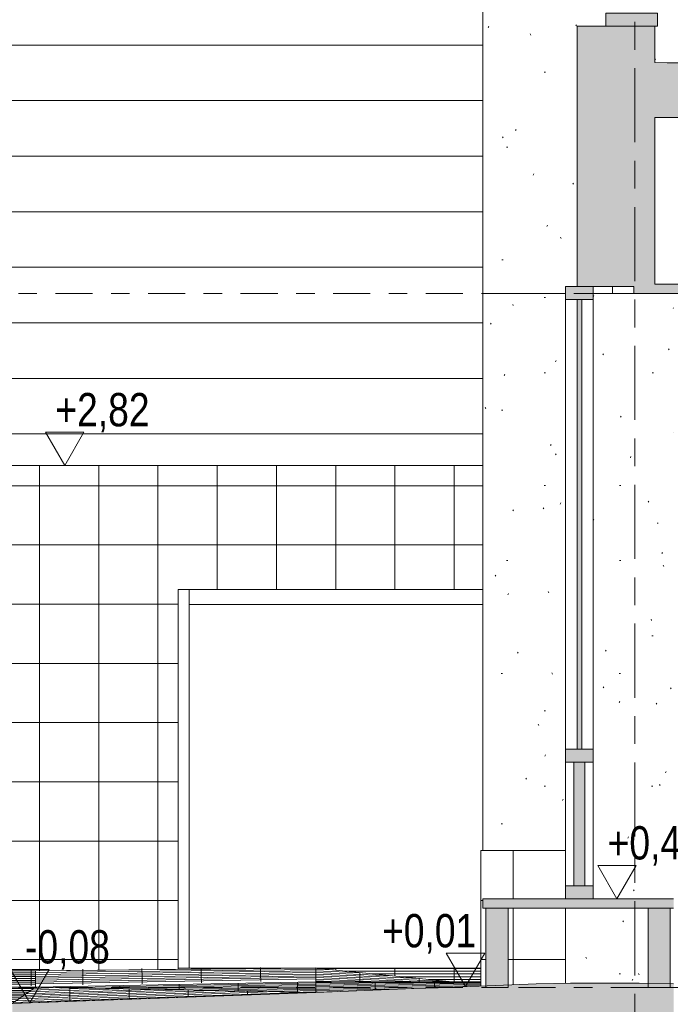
# Model space of a CAD drawing. Header units: metres. Extents: x 2 to 230, y -14 to 869.
# Tile 14 of 71: x 40.95 to 44.46, y -2.89 to 2.43. Entities that reach past the tile are written whole.
import ezdxf

# ---------------------------------------------------------------- set-up
doc = ezdxf.new("R2010")
doc.units = ezdxf.units.M
doc.linetypes.add('_Ebene_', pattern=[0.4, 0.2, -0.1, 0, -0.1])
doc.linetypes.add('_Rasterlinie_', pattern=[0.75, 0.4, -0.1, 0.15, -0.1])
for name, color, linetype, lineweight in [('A_Ebenen', 50, 'Continuous', 5), ('A_Fassade', 113, 'Continuous', 5), ('A_Geschossdecken', 7, 'Continuous', 5), ('A_Geschossdecken_Oberflächenschraffur', 7, 'Continuous', 5), ('A_Geschossdecken_Schraffur', 7, 'Continuous', 5), ('A_Hoehenkoten', 124, 'Continuous', 5), ('A_Linien_Feine Linien', 7, 'Continuous', 5), ('A_Raster', 128, 'Continuous', 5), ('A_Stuetze-Gr', 151, 'Continuous', 5), ('A_Wand', 244, 'Continuous', 5), ('A_Wand_Schraff', 1, 'Continuous', 5), ('A_Wände_Oberflächenschraffur', 244, 'Continuous', 5)]:
    doc.layers.add(name, color=color, linetype=linetype, lineweight=lineweight)
doc.styles.add('Arial', font='arial.ttf', dxfattribs={"width": 0.8, "height": 0.18})
pattern_1 = [(0, (0.09525, 18.796), (0.813, 0.203), [0.007, -0.603, 0.007, -0.603, -3.251]), (0, (0.09525, 18.796), (0.813, 0.203), [-1.219, 0.007, -1.212, 0.007, -0.603, -1.422]), (0, (0.09525, 18.796), (0.813, 0.203), [-3.048, 0.007, -0.4, 0.007, -1.009]), (120, (0.40025, 18.897), (-0.58230316, 0.60257865), [0.007, -0.603, 0.007, -0.603, -3.251]), (120, (0.40025, 18.897), (-0.58230316, 0.60257865), [-1.219, 0.007, -1.212, 0.007, -0.603, -1.422]), (120, (0.40025, 18.897), (-0.58230316, 0.60257865), [-3.048, 0.007, -0.4, 0.007, -1.009]), (240, (0.50225, 19.304), (-0.23069684, -0.80557865), [0.007, -0.603, 0.007, -0.603, -3.251]), (240, (0.50225, 19.304), (-0.23069684, -0.80557865), [-1.219, 0.007, -1.212, 0.007, -0.603, -1.422]), (240, (0.50225, 19.304), (-0.23069684, -0.80557865), [-3.048, 0.007, -0.4, 0.007, -1.009])]
pattern_2 = [(0, (0.09525, 18.796), (0, 0.32), []), (90, (0.09525, 18.796), (-0.32, 2e-17), [])]
pattern_3 = [(0, (0.09525, 18.796), (0, 0.3), [])]
pattern_4 = [(0, (0.09425, 18.796), (0, 0.32), []), (90, (0.09425, 18.796), (-0.32, 2e-17), [])]
pattern_5 = [(0, (0.095247, -3.021), (0, 0.015), []), (90, (0.09525, -3.021), (-0.32, 2e-17), [])]
pattern_6 = [(0, (0.0952466, -2.795), (0, 0.002), []), (90, (0.09525, -2.795), (-0.32, 2e-17), [])]
pattern_7 = [(1.346, (0.6282466, -3.853), (-0.0001644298, 0.0069980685), []), (90, (0.62825, -3.853), (-0.32, -0.008), [])]
pattern_8 = [(357.612, (-0.733753, -1.089), (0.0003749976, 0.0089921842), []), (90, (-0.73375, -1.089), (-0.32, 0.013), [])]
pattern_9 = [(1.104, (0.5292466, -3.677), (-0.0001348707, 0.0069987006), []), (90, (0.52925, -3.677), (-0.32, -0.006), [])]
pattern_10 = [(359.907, (0.060247, -2.874), (1.62316e-05, 0.0099999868), []), (90, (0.06025, -2.874), (-0.32, 0.001), [])]
pattern_11 = [(1.989, (0.899247, -4.328), (-0.0003123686, 0.0089945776), []), (90, (0.89925, -4.328), (-0.32, -0.011), [])]

# ---------------------------------------------------------------- blocks, each defined once
blk = doc.blocks.new('System Panel - Solid-8069820-G')
at = {"layer": 'A_Fassade', "lineweight": 9}
blk.add_hatch(color=253, dxfattribs=at).paths.add_polyline_path([(0.4894, -2.2451), (0.5494, -2.2451), (0.5494, -1.5771), (0.4894, -1.5771)], flags=0)
at = {"layer": 'A_Fassade', "color": 250, "lineweight": 9}
for p, q in [((0.5494, -1.5771), (0.4894, -1.5771)), ((0.4894, -1.5771), (0.4894, -2.2451)), ((0.5494, -2.2451), (0.5494, -1.5771)), ((0.4894, -2.2451), (0.5494, -2.2451))]:
    blk.add_line(p, q, dxfattribs=at)
blk = doc.blocks.new('System Panel - Glazed center-8069937-G')
at = {"layer": 'A_Fassade', "lineweight": 9}
blk.add_hatch(color=253, dxfattribs=at).paths.add_polyline_path([(0.5069, -1.5071), (0.5319, -1.5071), (0.5319, 0.9229), (0.5069, 0.9229)], flags=0)
at = {"layer": 'A_Fassade', "color": 250, "lineweight": 9}
for p, q in [((0.5319, 0.9229), (0.5069, 0.9229)), ((0.5069, 0.9229), (0.5069, -1.5071)), ((0.5319, -1.5071), (0.5319, 0.9229)), ((0.5069, -1.5071), (0.5319, -1.5071))]:
    blk.add_line(p, q, dxfattribs=at)
blk = doc.blocks.new('Rectangular Mullion - 70mm x 160mm-8069822-G')
at = {"layer": 'A_Fassade', "lineweight": 9}
blk.add_hatch(color=253, dxfattribs=at).paths.add_polyline_path([(0.5944, 0.9229), (0.5944, 0.9929), (0.4444, 0.9929), (0.4444, 0.9229)], flags=0)
at = {"layer": 'A_Fassade', "color": 250, "lineweight": 9}
for p, q in [((0.5944, 0.9929), (0.4444, 0.9929)), ((0.4444, 0.9929), (0.4444, 0.9229)), ((0.5944, 0.9229), (0.5944, 0.9929)), ((0.4444, 0.9229), (0.5944, 0.9229))]:
    blk.add_line(p, q, dxfattribs=at)
blk = doc.blocks.new('Rectangular Mullion - 70mm x 160mm-8069824-G')
at = {"layer": 'A_Fassade', "lineweight": 9}
blk.add_hatch(color=253, dxfattribs=at).paths.add_polyline_path([(0.5944, -2.3151), (0.5944, -2.2451), (0.4444, -2.2451), (0.4444, -2.3151)], flags=0)
at = {"layer": 'A_Fassade', "color": 250, "lineweight": 9}
for p, q in [((0.5944, -2.2451), (0.4444, -2.2451)), ((0.4444, -2.2451), (0.4444, -2.3151)), ((0.5944, -2.3151), (0.5944, -2.2451)), ((0.4444, -2.3151), (0.5944, -2.3151))]:
    blk.add_line(p, q, dxfattribs=at)
blk = doc.blocks.new('Rectangular Mullion - 70mm x 160mm-8069825-G')
at = {"layer": 'A_Fassade', "color": 250, "lineweight": 9}
for p, q in [((0.4444, -1.5771), (0.4444, -2.2451)), ((0.5944, -1.5771), (0.5944, -2.2451))]:
    blk.add_line(p, q, dxfattribs=at)
blk = doc.blocks.new('Rectangular Mullion - 70mm x 160mm-8069826-G')
at = {"layer": 'A_Fassade', "color": 250, "lineweight": 9}
for p, q in [((0.4444, 0.9229), (0.4444, -1.5071)), ((0.5944, 0.9229), (0.5944, -1.5071))]:
    blk.add_line(p, q, dxfattribs=at)
blk = doc.blocks.new('Rectangular Mullion - 70mm x 160mm-8069829-G')
at = {"layer": 'A_Fassade', "lineweight": 9}
blk.add_hatch(color=253, dxfattribs=at).paths.add_polyline_path([(0.5944, -1.5771), (0.5944, -1.5071), (0.4444, -1.5071), (0.4444, -1.5771)], flags=0)
at = {"layer": 'A_Fassade', "color": 250, "lineweight": 9}
for p, q in [((0.5944, -1.5071), (0.4444, -1.5071)), ((0.4444, -1.5071), (0.4444, -1.5771)), ((0.5944, -1.5771), (0.5944, -1.5071)), ((0.4444, -1.5771), (0.5944, -1.5771))]:
    blk.add_line(p, q, dxfattribs=at)
blk = doc.blocks.new('System Panel - Opening-8069970-G')
at = {"layer": 'A_Fassade', "color": 250, "lineweight": 9}
blk.add_line((-0.0023, -0.7251), (-1.5873, -0.7251), dxfattribs=at)
blk = doc.blocks.new('Rectangular Mullion - 80mm x 80mm-8069972-G')
at = {"layer": 'A_Fassade', "color": 250, "lineweight": 9}
blk.add_line((-1.5873, -0.7251), (-0.0023, -0.7251), dxfattribs=at)
blk = doc.blocks.new('Rectangular Mullion - 60mm x 80mm-8069973-G')
at = {"layer": 'A_Fassade', "color": 250, "lineweight": 9}
blk.add_line((-1.5873, -2.6901), (-1.5873, -0.6451), dxfattribs=at)
blk = doc.blocks.new('Rectangular Mullion - 70mm x 280mm_2-8070022-G')
at = {"layer": 'A_Fassade', "lineweight": 9}
blk.add_hatch(color=253, dxfattribs=at).paths.add_polyline_path([(0.9419, 2.3986), (0.9419, 2.4686), (0.6619, 2.4686), (0.6619, 2.3986)], flags=0)
at = {"layer": 'A_Fassade', "color": 250, "lineweight": 9}
for p, q in [((0.9419, 2.4686), (0.6619, 2.4686)), ((0.6619, 2.4686), (0.6619, 2.3986)), ((0.9419, 2.3986), (0.9419, 2.4686)), ((0.6619, 2.3986), (0.9419, 2.3986))]:
    blk.add_line(p, q, dxfattribs=at)
blk = doc.blocks.new('FP_26-G')
at = {"layer": 'A_Geschossdecken_Oberflächenschraffur', "color": 9}
for p, q in [((-6.102, -2.6999), (-5.365, -2.7009)), ((-6.102, -2.6999), (-5.365, -2.7009)), ((-6.102, -2.71), (-5.365, -2.711)), ((-6.102, -2.71), (-5.365, -2.711)), ((-5.9621, -2.7798), (-5.962, -2.6928)), ((-5.9621, -2.7798), (-5.962, -2.6928)), ((-5.6421, -2.7803), (-5.642, -2.6932)), ((-5.6421, -2.7803), (-5.642, -2.6932)), ((-4.9105, -2.7015), (-2.419, -2.7049)), ((-4.9105, -2.7015), (-2.419, -2.7049)), ((-4.9105, -2.7116), (-2.419, -2.7152)), ((-4.9105, -2.7116), (-2.419, -2.7152)), ((-4.6821, -2.7819), (-4.682, -2.6945)), ((-4.6821, -2.7819), (-4.682, -2.6945)), ((-4.3621, -2.7824), (-4.362, -2.695)), ((-4.3621, -2.7824), (-4.362, -2.695)), ((-4.0421, -2.7829), (-4.042, -2.6954)), ((-4.0421, -2.7829), (-4.042, -2.6954)), ((-3.7221, -2.7835), (-3.722, -2.6958)), ((-3.7221, -2.7835), (-3.722, -2.6958)), ((-3.4021, -2.784), (-3.402, -2.6963)), ((-3.4021, -2.784), (-3.402, -2.6963)), ((-3.0821, -2.7845), (-3.082, -2.6967)), ((-3.0821, -2.7845), (-3.082, -2.6967)), ((-2.7621, -2.785), (-2.762, -2.6971)), ((-2.7621, -2.785), (-2.762, -2.6971)), ((-2.4421, -2.7856), (-2.442, -2.6976)), ((-2.4421, -2.7856), (-2.442, -2.6976)), ((-6.102, -2.7201), (-5.365, -2.7211)), ((-6.102, -2.7201), (-5.365, -2.7211)), ((-6.102, -2.7302), (-5.365, -2.7313)), ((-6.102, -2.7302), (-5.365, -2.7313)), ((-6.102, -2.7403), (-5.365, -2.7414)), ((-6.102, -2.7403), (-5.365, -2.7414)), ((-6.102, -2.7504), (-5.365, -2.7515)), ((-6.102, -2.7504), (-5.365, -2.7515)), ((-6.102, -2.7605), (-5.365, -2.7617)), ((-6.102, -2.7605), (-5.365, -2.7617)), ((-4.9105, -2.7218), (-2.419, -2.7254)), ((-4.9105, -2.7218), (-2.419, -2.7254)), ((-4.9105, -2.7319), (-2.419, -2.7356)), ((-4.9105, -2.7319), (-2.419, -2.7356)), ((-4.9105, -2.7421), (-2.419, -2.7459)), ((-4.9105, -2.7421), (-2.419, -2.7459)), ((-4.9105, -2.7522), (-2.419, -2.7561)), ((-4.9105, -2.7522), (-2.419, -2.7561)), ((-4.9105, -2.7624), (-2.419, -2.7663)), ((-4.9105, -2.7624), (-2.419, -2.7663)), ((-6.102, -2.7706), (-5.365, -2.7718)), ((-6.102, -2.7706), (-5.365, -2.7718)), ((-4.9105, -2.7725), (-2.419, -2.7765)), ((-4.9105, -2.7725), (-2.419, -2.7765))]:
    blk.add_line(p, q, dxfattribs=at)
blk = doc.blocks.new('FP_27-G')
at = {"layer": 'A_Geschossdecken_Oberflächenschraffur', "color": 9}
for p, q in [((-2.4191, -2.7141), (-0.9049, -2.6964)), ((-2.4191, -2.7141), (-0.9049, -2.6964)), ((-2.4191, -2.7243), (-0.9049, -2.705)), ((-2.4191, -2.7243), (-0.9049, -2.705)), ((-2.419, -2.7038), (-0.9049, -2.6878)), ((-2.419, -2.7038), (-0.9049, -2.6878)), ((-2.1624, -2.7378), (-2.1629, -2.6951)), ((-2.1624, -2.7378), (-2.1629, -2.6951)), ((-1.8424, -2.7332), (-1.843, -2.6919)), ((-1.8424, -2.7332), (-1.843, -2.6919)), ((-1.5225, -2.7285), (-1.523, -2.6887)), ((-1.5225, -2.7285), (-1.523, -2.6887)), ((-1.2025, -2.7238), (-1.203, -2.6855)), ((-1.2025, -2.7238), (-1.203, -2.6855)), ((-2.4191, -2.7345), (-0.9049, -2.7136)), ((-2.4191, -2.7345), (-0.9049, -2.7136)), ((-2.4191, -2.7448), (-0.905, -2.7222)), ((-2.4191, -2.7448), (-0.905, -2.7222)), ((-2.4191, -2.755), (-0.905, -2.7307)), ((-2.4191, -2.755), (-0.905, -2.7307)), ((-2.4191, -2.7652), (-0.905, -2.7393)), ((-2.4191, -2.7652), (-0.905, -2.7393)), ((-2.4191, -2.7754), (-0.905, -2.7479)), ((-2.4191, -2.7754), (-0.905, -2.7479)), ((-2.1618, -2.7806), (-2.1624, -2.7378)), ((-2.1618, -2.7806), (-2.1624, -2.7378)), ((-1.8419, -2.7745), (-1.8424, -2.7332)), ((-1.8419, -2.7745), (-1.8424, -2.7332)), ((-1.5219, -2.7683), (-1.5225, -2.7285)), ((-1.5219, -2.7683), (-1.5225, -2.7285)), ((-1.2019, -2.7621), (-1.2025, -2.7238)), ((-1.2019, -2.7621), (-1.2025, -2.7238))]:
    blk.add_line(p, q, dxfattribs=at)
blk = doc.blocks.new('FP_28-G')
at = {"layer": 'A_Geschossdecken_Oberflächenschraffur', "color": 9}
for p, q in [((-0.8975, -2.813), (-0.9008, -2.813)), ((-0.8975, -2.813), (-0.9008, -2.813)), ((-0.5778, -2.8007), (-0.5811, -2.8008)), ((-0.5778, -2.8007), (-0.5811, -2.8008)), ((-0.258, -2.7884), (-0.2613, -2.7885)), ((-0.258, -2.7884), (-0.2613, -2.7885))]:
    blk.add_line(p, q, dxfattribs=at)
blk = doc.blocks.new('Höhenkoten - leer-6237472-G')
at = {"layer": 'A_Hoehenkoten'}
for p, q in [((-21.5123, -9.1401), (-21.7201, -9.1401)), ((-21.6162, -9.3201), (-21.7201, -9.1401)), ((-21.6162, -9.3201), (-21.5123, -9.1401))]:
    blk.add_line(p, q, dxfattribs=at)

msp = doc.modelspace()

# ---------------------------------------------------------------- hatches: boundary and pattern name
at = {"layer": 'A_Geschossdecken_Oberflächenschraffur'}
h = msp.add_hatch(dxfattribs=at)
h.set_pattern_fill('FP_52', color=9, style=0, pattern_type=2)
h.set_pattern_definition([(179.756, (49.529247, 2.07), (0.472953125, -0.012014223), [])])
h.paths.add_polyline_path([(54.6025, 1.9437), (54.1313, 1.962), (54.1307, 1.9562), (54.1081, 1.9564), (53.8758, 1.9627), (53.3736, 1.9775), (53.3735, 1.9739), (53.3642, 1.9732), (53.3626, 1.9722), (54.0853, 1.9549), (54.4655, 1.9466)], flags=0)
h.paths.add_polyline_path([(52.5238, 1.9937), (52.5237, 1.9943), (52.4608, 1.9953)], flags=0)
h.paths.add_polyline_path([(51.1665, 2.0284), (51.1665, 2.0739), (51.0639, 2.0758), (51.0639, 2.0868), (50.6197, 2.1048), (50.6193, 2.0829), (50.3324, 2.0876), (50.3314, 2.0497), (51.1637, 2.0285)], flags=0)
h.paths.add_polyline_path([(49.4817, 2.0715), (49.4817, 2.1016), (48.4418, 2.1187), (48.4412, 2.0981), (49.277, 2.0767)], flags=0)
h.paths.add_polyline_path([(47.5915, 2.1198), (47.5915, 2.1327), (46.5708, 2.1495), (46.5708, 2.1467), (47.3902, 2.125)], flags=0)
h.paths.add_polyline_path([(45.383, 2.1763), (45.383, 2.1872), (44.3817, 2.2019), (45.383, 2.1763)], flags=0)
h = msp.add_hatch(dxfattribs=at)
h.set_pattern_fill('FP_62', color=9, style=0, pattern_type=2)
h.set_pattern_definition(pattern_5)
h.paths.add_polyline_path([(43.2862, -2.7639), (43.4399, -2.7639), (43.4399, -2.6901), (42.5474, -2.6901), (42.6734, -2.7027)], flags=0)
h = msp.add_hatch(dxfattribs=at)
h.set_pattern_fill('FP_62', color=9, style=0, pattern_type=2)
h.set_pattern_definition(pattern_5)
h.paths.add_polyline_path([(43.2862, -2.7639), (43.4399, -2.7639), (43.4399, -2.6901), (42.5474, -2.6901), (42.6734, -2.7027)], flags=0)
h = msp.add_hatch(dxfattribs=at)
h.set_pattern_fill('FP_71', color=9, style=0, pattern_type=2)
h.set_pattern_definition(pattern_8)
h.paths.add_polyline_path([(42.5474, -2.7639), (43.2862, -2.7639), (42.5474, -2.6901)], flags=0)
h = msp.add_hatch(dxfattribs=at)
h.set_pattern_fill('FP_71', color=9, style=0, pattern_type=2)
h.set_pattern_definition(pattern_8)
h.paths.add_polyline_path([(42.5474, -2.7639), (43.2862, -2.7639), (42.5474, -2.6901)], flags=0)
h = msp.add_hatch(dxfattribs=at)
h.set_pattern_fill('FP_72', color=9, style=0, pattern_type=2)
h.set_pattern_definition(pattern_9)
h.paths.add_polyline_path([(42.5474, -2.8207), (42.5474, -2.7639), (41.0333, -2.7931), (42.3175, -2.8165)], flags=0)
h = msp.add_hatch(dxfattribs=at)
h.set_pattern_fill('FP_72', color=9, style=0, pattern_type=2)
h.set_pattern_definition(pattern_9)
h.paths.add_polyline_path([(42.5474, -2.8207), (42.5474, -2.7639), (41.0333, -2.7931), (42.3175, -2.8165)], flags=0)
h = msp.add_hatch(dxfattribs=at)
h.set_pattern_fill('FP_63', color=9, style=0, pattern_type=2)
h.set_pattern_definition(pattern_6)
h.paths.add_polyline_path([(43.4399, -2.7723), (43.4399, -2.7639), (42.5474, -2.7639), (42.6734, -2.7651)], flags=0)
h = msp.add_hatch(dxfattribs=at)
h.set_pattern_fill('FP_63', color=9, style=0, pattern_type=2)
h.set_pattern_definition(pattern_6)
h.paths.add_polyline_path([(43.4399, -2.7723), (43.4399, -2.7639), (42.5474, -2.7639), (42.6734, -2.7651)], flags=0)
h = msp.add_hatch(dxfattribs=at)
h.set_pattern_fill('FP_65', color=9, style=0, pattern_type=2)
h.set_pattern_definition(pattern_7)
h.paths.add_polyline_path([(42.5474, -2.8207), (43.4399, -2.7865), (43.4399, -2.7723), (42.5474, -2.7644), (42.5474, -2.8157)], flags=0)
h = msp.add_hatch(dxfattribs=at)
h.set_pattern_fill('FP_65', color=9, style=0, pattern_type=2)
h.set_pattern_definition(pattern_7)
h.paths.add_polyline_path([(42.5474, -2.8207), (43.4399, -2.7865), (43.4399, -2.7723), (42.5474, -2.7644), (42.5474, -2.8157)], flags=0)
h = msp.add_hatch(dxfattribs=at)
h.set_pattern_fill('FP_73', color=9, style=0, pattern_type=2)
h.set_pattern_definition(pattern_10)
h.paths.add_polyline_path([(40.9089, -2.8801), (41.0333, -2.7931), (38.5418, -2.789), (38.5418, -2.8182), (40.1032, -2.859), (40.6145, -2.8602), (40.6324, -2.8729), (40.7867, -2.8769)], flags=0)
h.paths.add_polyline_path([(38.0872, -2.8064), (38.0872, -2.7883), (37.3502, -2.7871), (37.9566, -2.8029)], flags=0)
h = msp.add_hatch(dxfattribs=at)
h.set_pattern_fill('FP_73', color=9, style=0, pattern_type=2)
h.set_pattern_definition(pattern_10)
h.paths.add_polyline_path([(40.9089, -2.8801), (41.0333, -2.7931), (38.5418, -2.789), (38.5418, -2.8182), (40.1032, -2.859), (40.6145, -2.8602), (40.6324, -2.8729), (40.7867, -2.8769)], flags=0)
h.paths.add_polyline_path([(38.0872, -2.8064), (38.0872, -2.7883), (37.3502, -2.7871), (37.9566, -2.8029)], flags=0)
h = msp.add_hatch(dxfattribs=at)
h.set_pattern_fill('FP_74', color=9, style=0, pattern_type=2)
h.set_pattern_definition(pattern_11)
h.paths.add_polyline_path([(40.9089, -2.8801), (42.5474, -2.8207), (41.0333, -2.7931), (40.9259, -2.8682)], flags=0)
h = msp.add_hatch(dxfattribs=at)
h.set_pattern_fill('FP_74', color=9, style=0, pattern_type=2)
h.set_pattern_definition(pattern_11)
h.paths.add_polyline_path([(40.9089, -2.8801), (42.5474, -2.8207), (41.0333, -2.7931), (40.9259, -2.8682)], flags=0)
at = {"layer": 'A_Geschossdecken_Schraffur', "lineweight": 9}
h = msp.add_hatch(color=253, dxfattribs=at)
h.paths.add_polyline_path([(44.3792, 0.9549), (72.0911, 0.9549), (72.0911, 2.2049), (55.8805, 1.9525), (54.8539, 1.9382), (53.5221, 1.9681), (44.2663, 2.2049), (44.2663, 0.9549)], flags=0)
h.paths.add_polyline_path([(56.8239, 1.0049), (44.3792, 1.0049), (44.3792, 1.9049), (71.7591, 1.9049), (71.7591, 1.0049), (56.9435, 1.0049)], flags=0)
for points in [[(44.0885, -2.3651), (44.4799, -2.3651), (44.4799, -2.3151), (43.4499, -2.3151), (43.4499, -2.3651), (43.6168, -2.3651)], [(43.7383, -3.0951), (43.9244, -3.0901), (44.3243, -3.0909), (44.4799, -3.0951), (44.4799, -2.7751), (44.2939, -2.7701), (43.9244, -2.7701), (43.7383, -2.7751), (43.7383, -3.0551)]]:
    msp.add_hatch(color=253, dxfattribs=at).paths.add_polyline_path(points, flags=0)
h = msp.add_hatch(color=253, dxfattribs=at)
h.paths.add_polyline_path([(23.2178, -3.1601), (23.2176, -2.8801), (22.8628, -2.8628), (21.8933, -2.8188), (21.4478, -2.8027), (20.9761, -2.7851), (20.7308, -2.7851), (20.7308, -3.0651), (20.9979, -3.0651), (21.6207, -3.0895), (21.9195, -3.1), (22.8846, -3.1437), (23.2176, -3.1601)], flags=0)
h.paths.add_polyline_path([(40.9089, -3.1601), (42.8016, -3.091), (43.7383, -3.0551), (43.7383, -2.7751), (42.5474, -2.8208), (40.9089, -2.8801), (40.9089, -2.9909)], flags=0)
at = {"layer": 'A_Stuetze-Gr'}
h = msp.add_hatch(dxfattribs=at)
h.set_pattern_fill('FP_9', style=0, pattern_type=2)
h.set_pattern_definition(pattern_1)
h.paths.add_polyline_path([(43.4499, 0.9549), (43.8967, 0.9549), (43.8967, 0.9929), (43.9592, 0.9929), (43.9592, 2.3986), (44.1142, 2.3986), (44.1142, 2.4686), (44.1499, 2.4686), (44.1489, 6.1249), (44.1142, 6.1249), (44.1142, 6.1449), (43.4499, 6.1449), (43.4499, 4.3467)], flags=0)
h.paths.add_polyline_path([(44.0467, 0.9549), (44.1499, 0.9549), (44.1499, 0.9929), (44.0467, 0.9929), (44.0467, 0.9755)], flags=0)
h = msp.add_hatch(dxfattribs=at)
h.set_pattern_fill('FP_9', style=0, pattern_type=2)
h.set_pattern_definition(pattern_1)
h.paths.add_polyline_path([(44.4799, -2.7751), (44.4799, -2.3651), (44.4645, -2.3651), (44.4645, -2.7747), (44.4792, -2.7751)], flags=0)
h.paths.add_polyline_path([(44.3426, -2.7714), (44.3426, -2.3651), (43.8967, -2.3651), (43.8967, -2.7708), (43.9244, -2.7701), (44.3243, -2.7709)], flags=0)
h.paths.add_polyline_path([(44.4799, -2.3151), (44.4799, 0.9549), (44.0467, 0.9549), (44.0467, -2.3151), (44.4648, -2.3151)], flags=0)
h.paths.add_polyline_path([(43.6168, -2.0551), (43.8967, -2.055), (43.8967, 0.9549), (43.4499, 0.9549), (43.4499, -2.0551), (43.5867, -2.0551)], flags=0)
at = {"layer": 'A_Wand_Schraff', "lineweight": 9}
for points in [[(44.2663, 0.9929), (44.2663, 2.2049), (44.3792, 2.202), (44.3792, 2.3986), (43.9592, 2.3986), (43.9592, 0.9929)], [(43.4667, -2.7951), (43.5867, -2.7951), (43.5867, -2.3651), (43.4667, -2.3651)], [(44.3426, -2.7951), (44.4626, -2.7951), (44.4626, -2.3651), (44.3426, -2.3651), (44.3426, -2.624)]]:
    msp.add_hatch(color=253, dxfattribs=at).paths.add_polyline_path(points, flags=0)
at = {"layer": 'A_Wände_Oberflächenschraffur'}
h = msp.add_hatch(dxfattribs=at)
h.set_pattern_fill('FP_12', color=8, style=0, pattern_type=2)
h.set_pattern_definition(pattern_3)
h.paths.add_polyline_path([(32.6395, 2.2049), (41.3367, 2.2049), (41.3367, 6.1449), (32.6395, 6.1449), (32.6395, 2.5123)], flags=0)
h = msp.add_hatch(dxfattribs=at)
h.set_pattern_fill('FP_12', color=8, style=0, pattern_type=2)
h.set_pattern_definition(pattern_3)
h.paths.add_polyline_path([(32.6395, 2.2049), (41.3367, 2.2049), (41.3367, 6.1449), (32.6395, 6.1449), (32.6395, 2.5123)], flags=0)
h = msp.add_hatch(dxfattribs=at)
h.set_pattern_fill('FP_12', color=8, style=0, pattern_type=2)
h.set_pattern_definition(pattern_3)
h.paths.add_polyline_path([(41.4467, 2.2049), (41.8049, 2.2049), (41.8049, 6.1449), (41.3367, 6.1449), (41.3367, 2.2049)], flags=0)
h = msp.add_hatch(dxfattribs=at)
h.set_pattern_fill('FP_12', color=8, style=0, pattern_type=2)
h.set_pattern_definition(pattern_3)
h.paths.add_polyline_path([(41.4467, 2.2049), (41.8049, 2.2049), (41.8049, 6.1449), (41.3367, 6.1449), (41.3367, 2.2049)], flags=0)
h = msp.add_hatch(dxfattribs=at)
h.set_pattern_fill('FP_12', color=8, style=0, pattern_type=2)
h.set_pattern_definition(pattern_3)
h.paths.add_polyline_path([(43.4499, 2.2049), (43.4499, 6.1449), (41.8049, 6.1449), (41.8049, 2.2049)], flags=0)
h = msp.add_hatch(dxfattribs=at)
h.set_pattern_fill('FP_12', color=8, style=0, pattern_type=2)
h.set_pattern_definition(pattern_3)
h.paths.add_polyline_path([(43.4499, 2.2049), (43.4499, 6.1449), (41.8049, 6.1449), (41.8049, 2.2049)], flags=0)
h = msp.add_hatch(dxfattribs=at)
h.set_pattern_fill('FP_82', style=0, pattern_type=2)
h.set_pattern_definition([(0, (-0.53375, 18.796), (0.811, 0.203), [0.007, -0.601, 0.007, -0.601, -3.243]), (0, (-0.53375, 18.796), (0.811, 0.203), [-1.216, 0.007, -1.209, 0.007, -0.601, -1.419]), (0, (-0.53375, 18.796), (0.811, 0.203), [-3.04, 0.007, -0.399, 0.007, -1.007]), (119.938, (-0.22975, 18.897), (-0.5811517, 0.60234185), [0.007, -0.603, 0.007, -0.603, -3.249]), (119.938, (-0.22975, 18.897), (-0.5811517, 0.60234185), [-1.218, 0.007, -1.212, 0.007, -0.603, -1.422]), (119.938, (-0.22975, 18.897), (-0.5811517, 0.60234185), [-3.046, 0.007, -0.399, 0.007, -1.009]), (240.062, (-0.12775, 19.304), (-0.229825, -0.8058278), [0.007, -0.603, 0.007, -0.603, -3.249]), (240.062, (-0.12775, 19.304), (-0.229825, -0.8058278), [-1.218, 0.007, -1.212, 0.007, -0.603, -1.422]), (240.062, (-0.12775, 19.304), (-0.229825, -0.8058278), [-3.046, 0.007, -0.399, 0.007, -1.009])])
h.paths.add_polyline_path([(50.6394, 2.1042), (50.6394, 2.217), (50.6215, 2.2168), (50.6197, 2.1048), (50.6221, 2.1048)], flags=0)
h.paths.add_polyline_path([(45.3831, 2.1872), (45.3854, 2.3235), (45.3555, 2.324), (45.3564, 2.3741), (45.4313, 2.3777), (45.4763, 2.3802), (45.5253, 2.3912), (45.5718, 2.4101), (45.6562, 2.4601), (45.7013, 2.4776), (45.7487, 2.4879), (45.8137, 2.4902), (47.3909, 2.4634), (47.4348, 2.4585), (47.476, 2.4481), (47.5272, 2.4246), (47.6102, 2.3724), (47.649, 2.3556), (47.6968, 2.3435), (47.7091, 2.3435), (47.7465, 2.3626), (47.8349, 2.3922), (47.8619, 2.3998), (47.9377, 2.4126), (47.9587, 2.4144), (48.034, 2.4155), (48.1006, 2.4099), (48.1461, 2.4008), (48.2006, 2.387), (48.3, 2.348), (48.3465, 2.321), (48.3652, 2.3259), (48.4081, 2.3434), (48.4925, 2.3934), (48.5376, 2.411), (48.585, 2.4212), (48.65, 2.4235), (49.3307, 2.4123), (49.3319, 2.5014), (49.4026, 2.5607), (49.4026, 2.5737), (49.3321, 2.5146), (49.3332, 2.5829), (49.3833, 2.6249), (49.3677, 2.6249), (49.3332, 2.5959), (49.333, 2.6249), (44.3942, 2.6249), (44.3942, 2.3986), (44.3792, 2.3986), (44.3792, 2.203), (45.383, 2.1872)], flags=0)
h.paths.add_polyline_path([(50.6394, 2.2681), (50.6394, 2.3341), (50.4005, 2.3341), (50.4465, 2.3058), (50.4856, 2.2889), (50.5331, 2.2768), (50.6221, 2.2697)], flags=0)
h = msp.add_hatch(dxfattribs=at)
h.set_pattern_fill('FP_12', color=8, style=0, pattern_type=2)
h.set_pattern_definition(pattern_3)
h.paths.add_polyline_path([(39.2868, 0.0249), (41.4467, 0.0249), (41.4467, 2.2049), (39.1768, 2.2049), (39.1768, 0.0249)], flags=0)
h = msp.add_hatch(dxfattribs=at)
h.set_pattern_fill('FP_12', color=8, style=0, pattern_type=2)
h.set_pattern_definition(pattern_3)
h.paths.add_polyline_path([(39.2868, 0.0249), (41.4467, 0.0249), (41.4467, 2.2049), (39.1768, 2.2049), (39.1768, 0.0249)], flags=0)
h = msp.add_hatch(dxfattribs=at)
h.set_pattern_fill('FP_12', color=8, style=0, pattern_type=2)
h.set_pattern_definition(pattern_3)
h.paths.add_polyline_path([(41.8049, 0.0249), (41.8049, 2.2049), (41.4467, 2.2049), (41.4467, 0.0249)], flags=0)
h = msp.add_hatch(dxfattribs=at)
h.set_pattern_fill('FP_12', color=8, style=0, pattern_type=2)
h.set_pattern_definition(pattern_3)
h.paths.add_polyline_path([(41.8049, 0.0249), (41.8049, 2.2049), (41.4467, 2.2049), (41.4467, 0.0249)], flags=0)
h = msp.add_hatch(dxfattribs=at)
h.set_pattern_fill('FP_12', color=8, style=0, pattern_type=2)
h.set_pattern_definition(pattern_3)
h.paths.add_polyline_path([(43.4499, 0.0249), (43.4499, 2.2049), (41.8049, 2.2049), (41.8049, 0.0249)], flags=0)
h = msp.add_hatch(dxfattribs=at)
h.set_pattern_fill('FP_12', color=8, style=0, pattern_type=2)
h.set_pattern_definition(pattern_3)
h.paths.add_polyline_path([(43.4499, 0.0249), (43.4499, 2.2049), (41.8049, 2.2049), (41.8049, 0.0249)], flags=0)
h = msp.add_hatch(dxfattribs=at)
h.set_pattern_fill('FP_1', color=133, style=0, pattern_type=2)
h.set_pattern_definition(pattern_2)
h.paths.add_polyline_path([(41.0333, -2.7051), (41.4467, -2.701), (41.4467, 0.0249), (39.2868, 0.0249), (39.2868, -2.7027), (40.7867, -2.7048)], flags=0)
h = msp.add_hatch(dxfattribs=at)
h.set_pattern_fill('FP_1', color=133, style=0, pattern_type=2)
h.set_pattern_definition(pattern_2)
h.paths.add_polyline_path([(41.0333, -2.7051), (41.4467, -2.701), (41.4467, 0.0249), (39.2868, 0.0249), (39.2868, -2.7027), (40.7867, -2.7048)], flags=0)
h = msp.add_hatch(dxfattribs=at)
h.set_pattern_fill('FP_1', color=133, style=0, pattern_type=2)
h.set_pattern_definition(pattern_2)
h.paths.add_polyline_path([(41.4467, -2.701), (41.8049, -2.6975), (41.8049, 0.0249), (41.4467, 0.0249), (41.4467, -2.6901)], flags=0)
h = msp.add_hatch(dxfattribs=at)
h.set_pattern_fill('FP_1', color=133, style=0, pattern_type=2)
h.set_pattern_definition(pattern_2)
h.paths.add_polyline_path([(41.4467, -2.701), (41.8049, -2.6975), (41.8049, 0.0249), (41.4467, 0.0249), (41.4467, -2.6901)], flags=0)
h = msp.add_hatch(dxfattribs=at)
h.set_pattern_fill('FP_1', color=133, style=0, pattern_type=2)
h.set_pattern_definition(pattern_2)
h.paths.add_polyline_path([(41.8049, -0.6451), (43.4499, -0.6451), (43.4499, 0.0249), (41.8049, 0.0249)], flags=0)
h = msp.add_hatch(dxfattribs=at)
h.set_pattern_fill('FP_1', color=133, style=0, pattern_type=2)
h.set_pattern_definition(pattern_2)
h.paths.add_polyline_path([(41.8049, -0.6451), (43.4499, -0.6451), (43.4499, 0.0249), (41.8049, 0.0249)], flags=0)
h = msp.add_hatch(dxfattribs=at)
h.set_pattern_fill('FP_57', color=133, style=0, pattern_type=2)
h.set_pattern_definition(pattern_4)
h.paths.add_polyline_path([(43.4399, -2.7865), (43.4499, -2.7852), (43.4499, -2.0551), (43.4399, -2.0551), (43.4399, -2.7852)], flags=0)
h = msp.add_hatch(dxfattribs=at)
h.set_pattern_fill('FP_57', color=133, style=0, pattern_type=2)
h.set_pattern_definition(pattern_4)
h.paths.add_polyline_path([(43.4399, -2.7865), (43.4499, -2.7852), (43.4499, -2.0551), (43.4399, -2.0551), (43.4399, -2.7852)], flags=0)
h = msp.add_hatch(dxfattribs=at)
h.set_pattern_fill('FP_57', color=133, style=0, pattern_type=2)
h.set_pattern_definition(pattern_4)
h.paths.add_polyline_path([(43.4499, -2.7862), (43.4667, -2.7852), (43.4667, -2.3651), (43.4499, -2.3651), (43.4499, -2.7852)], flags=0)
h.paths.add_polyline_path([(43.5867, -2.7809), (43.7409, -2.775), (43.8967, -2.7701), (43.8967, -2.3651), (43.5867, -2.3651), (43.5867, -2.7802)], flags=0)
h.paths.add_polyline_path([(43.4667, -2.3151), (43.8967, -2.3151), (43.8967, -2.0551), (43.4499, -2.0551), (43.4499, -2.3151), (43.4558, -2.3151)], flags=0)
h = msp.add_hatch(dxfattribs=at)
h.set_pattern_fill('FP_57', color=133, style=0, pattern_type=2)
h.set_pattern_definition(pattern_4)
h.paths.add_polyline_path([(43.4499, -2.7862), (43.4667, -2.7852), (43.4667, -2.3651), (43.4499, -2.3651), (43.4499, -2.7852)], flags=0)
h.paths.add_polyline_path([(43.5867, -2.7809), (43.7409, -2.775), (43.8967, -2.7701), (43.8967, -2.3651), (43.5867, -2.3651), (43.5867, -2.7802)], flags=0)
h.paths.add_polyline_path([(43.4667, -2.3151), (43.8967, -2.3151), (43.8967, -2.0551), (43.4499, -2.0551), (43.4499, -2.3151), (43.4558, -2.3151)], flags=0)

# ---------------------------------------------------------------- linework, layer by layer
at = {"layer": 'A_Ebenen', "color": 130, "linetype": '_Ebene_', "lineweight": 9}
for p, q in [((77.8421, 0.9549), (16.3367, 0.9549)), ((77.8421, -2.7951), (16.3367, -2.7951))]:
    msp.add_line(p, q, dxfattribs=at)
at = {"layer": 'A_Geschossdecken', "color": 250, "lineweight": 9}
for p, q in [((44.3792, 2.203), (45.3833, 2.1872)), ((53.7965, 1.9611), (44.3792, 2.202)), ((44.2663, 0.9929), (44.2663, 0.9549)), ((44.2661, 0.9549), (57.108, 0.9549)), ((44.4799, -2.3151), (43.4499, -2.3151)), ((43.4499, -2.3151), (43.4499, -2.3651)), ((43.4499, -2.3651), (44.4799, -2.3651)), ((38.5418, -2.7017), (41.0333, -2.7051)), ((41.0333, -2.7051), (42.5474, -2.6901)), ((41.0333, -2.7051), (41.0333, -2.7931)), ((41.8049, -2.6901), (43.4399, -2.6901)), ((43.2862, -2.7639), (42.5474, -2.6901)), ((42.5474, -2.8208), (42.5474, -2.6901)), ((41.0333, -2.7931), (42.5474, -2.7639)), ((43.4399, -2.7639), (42.5474, -2.7639)), ((42.5474, -2.7639), (43.4399, -2.7723)), ((38.5418, -2.789), (41.0333, -2.7931)), ((41.0333, -2.7931), (40.9089, -2.8801)), ((42.5474, -2.8207), (41.0333, -2.7931)), ((43.9244, -2.7701), (43.7383, -2.7751)), ((44.2939, -2.7701), (43.9244, -2.7701)), ((44.4799, -2.7751), (44.2939, -2.7701)), ((40.9089, -2.8801), (42.5474, -2.8207)), ((41.2402, -2.8682), (40.9089, -2.8801)), ((42.5474, -2.8208), (41.2402, -2.8682))]:
    msp.add_line(p, q, dxfattribs=at)
at = {"layer": 'A_Geschossdecken', "color": 250, "lineweight": 9, "flags": 128}
msp.add_lwpolyline([(43.7383, -2.7751), (43.606, -2.7802), (43.4737, -2.7852), (43.3414, -2.7903), (43.209, -2.7954), (43.0767, -2.8005), (42.9444, -2.8055), (42.8121, -2.8106), (42.6797, -2.8157), (42.5474, -2.8208)], dxfattribs=at)
at = {"layer": 'A_Linien_Feine Linien'}
for p, q in [((71.7591, 1.9049), (44.3792, 1.9049)), ((44.3792, 1.9049), (44.3792, 1.0049)), ((44.3792, 1.0049), (71.7591, 1.0049))]:
    msp.add_line(p, q, dxfattribs=at)
at = {"layer": 'A_Raster', "linetype": '_Rasterlinie_', "lineweight": 9}
msp.add_line((44.2707, -13.2288), (44.2707, 12.7758), dxfattribs=at)
at = {"layer": 'A_Stuetze-Gr', "color": 250, "lineweight": 9}
for p, q in [((43.4499, 6.1449), (43.4499, 0.9549)), ((44.1499, 0.9549), (44.1499, 0.9929)), ((43.4499, 0.9549), (43.8967, 0.9549)), ((43.4499, 0.9549), (43.4499, -2.0551)), ((43.8967, 0.9549), (43.4499, 0.9549)), ((44.0467, 0.9549), (44.2663, 0.9549)), ((44.1499, 0.9549), (44.0467, 0.9549))]:
    msp.add_line(p, q, dxfattribs=at)
at = {"layer": 'A_Wand', "color": 250, "lineweight": 9}
for p, q in [((44.3792, 2.3986), (43.9592, 2.3986)), ((43.9592, 2.3986), (43.9592, 0.9929)), ((44.3792, 2.202), (44.3792, 2.3986)), ((43.9592, 0.9929), (44.2663, 0.9929)), ((44.2661, 0.9549), (44.2661, 0.9929)), ((43.4499, 0.0249), (39.2868, 0.0249)), ((41.8049, -0.6451), (43.4499, -0.6451)), ((41.8049, -2.6975), (41.8049, -0.6451)), ((43.4399, -2.7865), (43.4399, -2.0551)), ((43.8967, -2.0551), (43.4399, -2.0551)), ((43.4667, -2.3651), (43.4667, -2.7951)), ((43.5867, -2.7951), (43.5867, -2.3651)), ((43.8967, -2.7708), (43.8967, -2.3651)), ((44.3426, -2.3651), (44.3426, -2.7951)), ((44.4626, -2.7951), (44.4626, -2.3651)), ((43.4667, -2.7951), (43.5867, -2.7951)), ((44.3426, -2.7951), (44.4626, -2.7951))]:
    msp.add_line(p, q, dxfattribs=at)

# ---------------------------------------------------------------- block references
at = {"layer": 'A_Fassade', "color": 250, "lineweight": 9}
for name in ['Rectangular Mullion - 70mm x 280mm_2-8070022-G', 'Rectangular Mullion - 70mm x 160mm-8069822-G', 'Rectangular Mullion - 70mm x 160mm-8069826-G', 'System Panel - Glazed center-8069937-G', 'Rectangular Mullion - 60mm x 80mm-8069973-G', 'System Panel - Opening-8069970-G', 'Rectangular Mullion - 80mm x 80mm-8069972-G', 'Rectangular Mullion - 70mm x 160mm-8069829-G', 'Rectangular Mullion - 70mm x 160mm-8069825-G', 'System Panel - Solid-8069820-G', 'Rectangular Mullion - 70mm x 160mm-8069824-G']:
    msp.add_blockref(name, (43.4522, 0), dxfattribs=at)
at = {"layer": 'A_Geschossdecken', "color": 250, "lineweight": 9}
for name in ['FP_26-G', 'FP_27-G', 'FP_28-G']:
    msp.add_blockref(name, (43.4522, 0), dxfattribs=at)
at = {"layer": 'A_Hoehenkoten', "extrusion": (0, 0, -1)}
for p in [(-19.5758, 9.345), (-22.5584, 7.005)]:
    msp.add_blockref('Höhenkoten - leer-6237472-G', p, dxfattribs=at)
at = {"layer": 'A_Hoehenkoten'}
for p in [(64.9726, 6.5304), (62.6195, 6.4434)]:
    msp.add_blockref('Höhenkoten - leer-6237472-G', p, dxfattribs=at)

# ---------------------------------------------------------------- texts
at = {"layer": 'A_Hoehenkoten', "char_height": 0.18, "attachment_point": 1, "line_spacing_factor": 0.941778, "style": 'Arial'}
for s, insert, width in [('+2,82', (41.1413, 0.4171), 0.601593), ('+0,48', (44.1239, -1.9229), 0.601593), ('+0,01', (42.9057, -2.3976), 0.601593), ('-0,08', (40.9774, -2.4845), 0.542095)]:
    msp.add_mtext(s, dxfattribs=dict(at, insert=insert, width=width))

doc.saveas('drawing.dxf')
